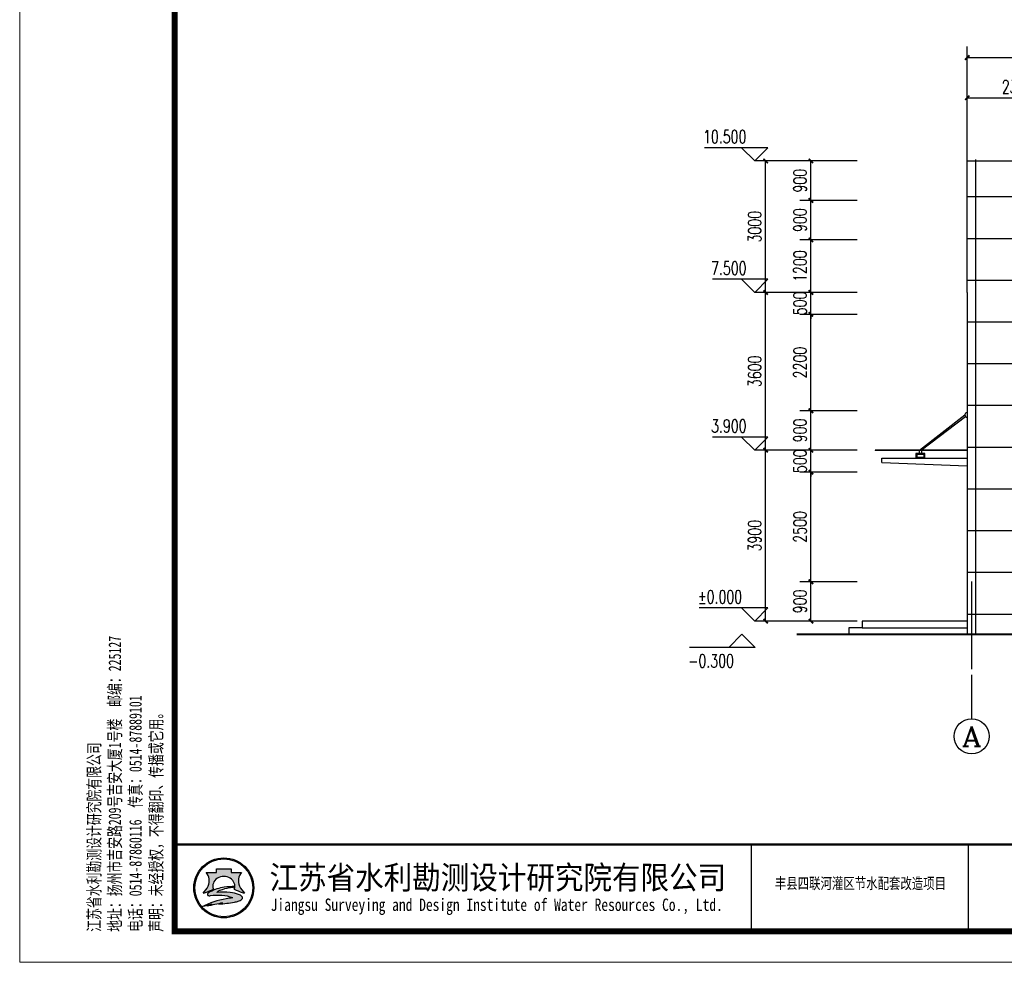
# Model space of a CAD drawing. Extents: x 88237 to 730297, y -11868 to 107702.
# Tile 25 of 49: x 485309 to 507787, y 42769 to 64276. Entities that reach past the tile are written whole.
import ezdxf
from ezdxf.enums import TextEntityAlignment as Align

# ---------------------------------------------------------------- set-up
doc = ezdxf.new("R2010")
doc.units = 0
doc.header["$LTSCALE"] = 1000
doc.header["$MEASUREMENT"] = 0
doc.linetypes.add('DOTE', pattern=[2.4200000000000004, 2, -0.2, 0.02, -0.2])
for name, color, linetype in [('AXIS', 3, 'Continuous'), ('AXIS_TEXT', 7, 'Continuous'), ('DIM_ELEV', 3, 'Continuous'), ('DOTE', 1, 'DOTE'), ('PUB_DIM', 3, 'Continuous'), ('PUB_TEXT', 7, 'Continuous'), ('WINDOW', 4, 'Continuous'), ('x', 6, 'Continuous'), ('图框', 7, 'Continuous')]:
    doc.layers.add(name, color=color, linetype=linetype)
doc.styles.add('_TCH_AXIS', font='COMPLEX', dxfattribs={"bigfont": 'GBCBIG'})
doc.styles.add('_TCH_DIM', font='SIMPLEX', dxfattribs={"bigfont": 'GBCBIG'})
doc.styles.add('_TCH_DIM_T3', font='SIMPLEX', dxfattribs={"width": 0.7058823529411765, "bigfont": 'GBCBIG'})
doc.styles.add('COMPLEX', font='COMPLEX')
doc.styles.add('仿宋', font='FangSong_GB2312.ttf', dxfattribs={"width": 0.7})
doc.styles.add('宋体', font='txt')
doc.dimstyles.new('_TCH_ARCH&&100', dxfattribs={"dimtxt": 297.5, "dimasz": 100, "dimexe": 250, "dimexo": 300, "dimgap": 100, "dimtad": 1, "dimdec": 0, "dimzin": 0, "dimdsep": 46, "dimtxsty": '_TCH_DIM_T3', "dimblk": 'ARCHTICK', "dimcen": 0.09, "dimclrt": 7, "dimazin": 2, "dimtfac": 1, "dimtdec": 0, "dimtix": 1, "dimtmove": 2, "dimatfit": 3, "dimfxl": 1, "dimtolj": 1, "dimtzin": 0, "dimarcsym": 0})

# ---------------------------------------------------------------- blocks, each defined once
blk = doc.blocks.new('_ArchTick')
at = {"color": 0, "linetype": 'ByBlock', "const_width": 0.4}
blk.add_lwpolyline([(-0.5, -0.5), (0.5, 0.5)], dxfattribs=at)
blk = doc.blocks.new('*D442')
at = {"layer": 'Defpoints', "color": 0}
for p in [(502338.6598108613, 61053.21585668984), (503692.3306614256, 61053.21585668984), (503692.3306614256, 58053.21585668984)]:
    blk.add_point(p, dxfattribs=at)
at = {"layer": 'PUB_DIM', "color": 0, "lineweight": -2}
for p, q in [((503392.3306614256, 61053.21585668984), (502088.6598108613, 61053.21585668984)), ((502338.6598108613, 58053.21585668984), (502338.6598108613, 61053.21585668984)), ((503392.3306614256, 58053.21585668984), (502088.6598108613, 58053.21585668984))]:
    blk.add_line(p, q, dxfattribs=at)
at = {"layer": 'PUB_DIM', "color": 0, "lineweight": -2, "xscale": 100, "yscale": 100, "zscale": 100}
for p, rotation in [((502338.6598108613, 61053.21585668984), 90), ((502338.6598108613, 58053.21585668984), 270)]:
    blk.add_blockref('_ArchTick', p, dxfattribs=dict(at, rotation=rotation))
at = {"layer": 'PUB_DIM', "color": 7, "insert": (502089.9098108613, 59553.21585668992), "char_height": 297.5, "attachment_point": 5, "rotation": 90, "style": '_TCH_DIM_T3'}
blk.add_mtext('\\A1;3000', dxfattribs=at)
blk = doc.blocks.new('*D443')
at = {"layer": 'Defpoints', "color": 0}
for p in [(502338.6598108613, 58053.21585668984), (503692.3306614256, 58053.21585668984), (503692.3306614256, 54453.21585668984)]:
    blk.add_point(p, dxfattribs=at)
at = {"layer": 'PUB_DIM', "color": 0, "lineweight": -2}
for p, q in [((503392.3306614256, 58053.21585668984), (502088.6598108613, 58053.21585668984)), ((502338.6598108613, 54453.21585668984), (502338.6598108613, 58053.21585668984)), ((503392.3306614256, 54453.21585668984), (502088.6598108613, 54453.21585668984))]:
    blk.add_line(p, q, dxfattribs=at)
at = {"layer": 'PUB_DIM', "color": 0, "lineweight": -2, "xscale": 100, "yscale": 100, "zscale": 100}
for p, rotation in [((502338.6598108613, 58053.21585668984), 90), ((502338.6598108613, 54453.21585668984), 270)]:
    blk.add_blockref('_ArchTick', p, dxfattribs=dict(at, rotation=rotation))
at = {"layer": 'PUB_DIM', "color": 7, "insert": (502089.9098108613, 56253.21585668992), "char_height": 297.5, "attachment_point": 5, "rotation": 90, "style": '_TCH_DIM_T3'}
blk.add_mtext('\\A1;3600', dxfattribs=at)
blk = doc.blocks.new('*D444')
at = {"layer": 'Defpoints', "color": 0}
for p in [(502338.6598108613, 54453.21585668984), (503692.3306614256, 54453.21585668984), (503692.3306614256, 50553.21585668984)]:
    blk.add_point(p, dxfattribs=at)
at = {"layer": 'PUB_DIM', "color": 0, "lineweight": -2}
for p, q in [((503392.3306614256, 54453.21585668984), (502088.6598108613, 54453.21585668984)), ((502338.6598108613, 50553.21585668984), (502338.6598108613, 54453.21585668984)), ((503392.3306614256, 50553.21585668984), (502088.6598108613, 50553.21585668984))]:
    blk.add_line(p, q, dxfattribs=at)
at = {"layer": 'PUB_DIM', "color": 0, "lineweight": -2, "xscale": 100, "yscale": 100, "zscale": 100}
for p, rotation in [((502338.6598108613, 54453.21585668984), 90), ((502338.6598108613, 50553.21585668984), 270)]:
    blk.add_blockref('_ArchTick', p, dxfattribs=dict(at, rotation=rotation))
at = {"layer": 'PUB_DIM', "color": 7, "insert": (502089.9098108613, 52503.21585668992), "char_height": 297.5, "attachment_point": 5, "rotation": 90, "style": '_TCH_DIM_T3'}
blk.add_mtext('\\A1;3900', dxfattribs=at)
blk = doc.blocks.new('*D445')
at = {"layer": 'Defpoints', "color": 0}
for p in [(522540.030020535, 63412.10226090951), (506940.030020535, 59748.5688322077), (522540.030020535, 59748.5688322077)]:
    blk.add_point(p, dxfattribs=at)
at = {"layer": 'PUB_DIM', "color": 0, "lineweight": -2}
for p, q in [((506940.030020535, 60048.5688322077), (506940.030020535, 63662.10226090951)), ((522540.030020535, 60048.5688322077), (522540.030020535, 63662.10226090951)), ((506940.030020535, 63412.10226090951), (522540.030020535, 63412.10226090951))]:
    blk.add_line(p, q, dxfattribs=at)
at = {"layer": 'PUB_DIM', "color": 0, "lineweight": -2, "xscale": 100, "yscale": 100, "zscale": 100, "rotation": 180}
blk.add_blockref('_ArchTick', (506940.030020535, 63412.10226090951), dxfattribs=at)
at = {"layer": 'PUB_DIM', "color": 0, "lineweight": -2, "xscale": 100, "yscale": 100, "zscale": 100}
blk.add_blockref('_ArchTick', (522540.030020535, 63412.10226090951), dxfattribs=at)
at = {"layer": 'PUB_DIM', "color": 7, "insert": (514740.030020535, 63660.85226090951), "char_height": 297.5, "attachment_point": 5, "style": '_TCH_DIM_T3'}
blk.add_mtext('\\A1;15600', dxfattribs=at)
blk = doc.blocks.new('*D446')
at = {"layer": 'Defpoints', "color": 0}
for p in [(509240.0300205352, 62496.17720130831), (506940.030020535, 60790.88630845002), (509240.0300205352, 60790.88630845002)]:
    blk.add_point(p, dxfattribs=at)
at = {"layer": 'PUB_DIM', "color": 0, "lineweight": -2}
for p, q in [((506940.030020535, 61090.88630845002), (506940.030020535, 62746.17720130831)), ((509240.0300205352, 61090.88630845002), (509240.0300205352, 62746.17720130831)), ((506940.030020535, 62496.17720130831), (509240.0300205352, 62496.17720130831))]:
    blk.add_line(p, q, dxfattribs=at)
at = {"layer": 'PUB_DIM', "color": 0, "lineweight": -2, "xscale": 100, "yscale": 100, "zscale": 100, "rotation": 180}
blk.add_blockref('_ArchTick', (506940.030020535, 62496.17720130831), dxfattribs=at)
at = {"layer": 'PUB_DIM', "color": 0, "lineweight": -2, "xscale": 100, "yscale": 100, "zscale": 100}
blk.add_blockref('_ArchTick', (509240.0300205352, 62496.17720130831), dxfattribs=at)
at = {"layer": 'PUB_DIM', "color": 7, "insert": (508090.0300205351, 62744.92720130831), "char_height": 297.5, "attachment_point": 5, "style": '_TCH_DIM_T3'}
blk.add_mtext('\\A1;2300', dxfattribs=at)
blk = doc.blocks.new('*D451')
at = {"layer": 'Defpoints', "color": 0}
for p in [(503372.0376182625, 61053.21585668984), (504725.7084688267, 61053.21585668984), (504725.7084688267, 60153.21585668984)]:
    blk.add_point(p, dxfattribs=at)
at = {"layer": 'PUB_DIM', "color": 0, "lineweight": -2}
for p, q in [((504425.7084688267, 61053.21585668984), (503122.0376182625, 61053.21585668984)), ((503372.0376182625, 60153.21585668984), (503372.0376182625, 61053.21585668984)), ((504425.7084688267, 60153.21585668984), (503122.0376182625, 60153.21585668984))]:
    blk.add_line(p, q, dxfattribs=at)
at = {"layer": 'PUB_DIM', "color": 0, "lineweight": -2, "xscale": 100, "yscale": 100, "zscale": 100}
for p, rotation in [((503372.0376182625, 61053.21585668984), 90), ((503372.0376182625, 60153.21585668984), 270)]:
    blk.add_blockref('_ArchTick', p, dxfattribs=dict(at, rotation=rotation))
at = {"layer": 'PUB_DIM', "color": 7, "insert": (503123.2876182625, 60603.21585668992), "char_height": 297.5, "attachment_point": 5, "rotation": 90, "style": '_TCH_DIM_T3'}
blk.add_mtext('\\A1;900', dxfattribs=at)
blk = doc.blocks.new('*D452')
at = {"layer": 'Defpoints', "color": 0}
for p in [(503372.0376182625, 60153.21585668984), (504725.7084688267, 60153.21585668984), (504725.7084688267, 59253.21585668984)]:
    blk.add_point(p, dxfattribs=at)
at = {"layer": 'PUB_DIM', "color": 0, "lineweight": -2}
for p, q in [((504425.7084688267, 60153.21585668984), (503122.0376182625, 60153.21585668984)), ((503372.0376182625, 59253.21585668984), (503372.0376182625, 60153.21585668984)), ((504425.7084688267, 59253.21585668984), (503122.0376182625, 59253.21585668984))]:
    blk.add_line(p, q, dxfattribs=at)
at = {"layer": 'PUB_DIM', "color": 0, "lineweight": -2, "xscale": 100, "yscale": 100, "zscale": 100}
for p, rotation in [((503372.0376182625, 60153.21585668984), 90), ((503372.0376182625, 59253.21585668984), 270)]:
    blk.add_blockref('_ArchTick', p, dxfattribs=dict(at, rotation=rotation))
at = {"layer": 'PUB_DIM', "color": 7, "insert": (503123.2876182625, 59703.21585668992), "char_height": 297.5, "attachment_point": 5, "rotation": 90, "style": '_TCH_DIM_T3'}
blk.add_mtext('\\A1;900', dxfattribs=at)
blk = doc.blocks.new('*D453')
at = {"layer": 'Defpoints', "color": 0}
for p in [(503372.0376182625, 59253.21585668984), (504725.7084688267, 59253.21585668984), (504725.7084688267, 58053.21585668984)]:
    blk.add_point(p, dxfattribs=at)
at = {"layer": 'PUB_DIM', "color": 0, "lineweight": -2}
for p, q in [((504425.7084688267, 59253.21585668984), (503122.0376182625, 59253.21585668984)), ((503372.0376182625, 58053.21585668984), (503372.0376182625, 59253.21585668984)), ((504425.7084688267, 58053.21585668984), (503122.0376182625, 58053.21585668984))]:
    blk.add_line(p, q, dxfattribs=at)
at = {"layer": 'PUB_DIM', "color": 0, "lineweight": -2, "xscale": 100, "yscale": 100, "zscale": 100}
for p, rotation in [((503372.0376182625, 59253.21585668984), 90), ((503372.0376182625, 58053.21585668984), 270)]:
    blk.add_blockref('_ArchTick', p, dxfattribs=dict(at, rotation=rotation))
at = {"layer": 'PUB_DIM', "color": 7, "insert": (503123.2876182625, 58653.21585668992), "char_height": 297.5, "attachment_point": 5, "rotation": 90, "style": '_TCH_DIM_T3'}
blk.add_mtext('\\A1;1200', dxfattribs=at)
blk = doc.blocks.new('*D454')
at = {"layer": 'Defpoints', "color": 0}
for p in [(503372.0376182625, 58053.21585668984), (504725.7084688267, 58053.21585668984), (504725.7084688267, 57553.21585668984)]:
    blk.add_point(p, dxfattribs=at)
at = {"layer": 'PUB_DIM', "color": 0, "lineweight": -2}
for p, q in [((504425.7084688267, 58053.21585668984), (503122.0376182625, 58053.21585668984)), ((503372.0376182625, 58053.21585668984), (503372.0376182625, 58153.21585668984)), ((503372.0376182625, 57553.21585668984), (503372.0376182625, 58053.21585668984)), ((504425.7084688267, 57553.21585668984), (503122.0376182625, 57553.21585668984)), ((503372.0376182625, 57553.21585668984), (503372.0376182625, 57453.21585668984))]:
    blk.add_line(p, q, dxfattribs=at)
at = {"layer": 'PUB_DIM', "color": 0, "lineweight": -2, "xscale": 100, "yscale": 100, "zscale": 100}
for p, rotation in [((503372.0376182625, 58053.21585668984), 270), ((503372.0376182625, 57553.21585668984), 90)]:
    blk.add_blockref('_ArchTick', p, dxfattribs=dict(at, rotation=rotation))
at = {"layer": 'PUB_DIM', "color": 7, "insert": (503123.2876182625, 57803.21585668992), "char_height": 297.5, "attachment_point": 5, "rotation": 90, "style": '_TCH_DIM_T3'}
blk.add_mtext('\\A1;500', dxfattribs=at)
blk = doc.blocks.new('*D455')
at = {"layer": 'Defpoints', "color": 0}
for p in [(503372.0376182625, 57553.21585668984), (504725.7084688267, 57553.21585668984), (504725.7084688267, 55353.21585668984)]:
    blk.add_point(p, dxfattribs=at)
at = {"layer": 'PUB_DIM', "color": 0, "lineweight": -2}
for p, q in [((504425.7084688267, 57553.21585668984), (503122.0376182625, 57553.21585668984)), ((503372.0376182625, 55353.21585668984), (503372.0376182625, 57553.21585668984)), ((504425.7084688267, 55353.21585668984), (503122.0376182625, 55353.21585668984))]:
    blk.add_line(p, q, dxfattribs=at)
at = {"layer": 'PUB_DIM', "color": 0, "lineweight": -2, "xscale": 100, "yscale": 100, "zscale": 100}
for p, rotation in [((503372.0376182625, 57553.21585668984), 90), ((503372.0376182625, 55353.21585668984), 270)]:
    blk.add_blockref('_ArchTick', p, dxfattribs=dict(at, rotation=rotation))
at = {"layer": 'PUB_DIM', "color": 7, "insert": (503123.2876182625, 56453.21585668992), "char_height": 297.5, "attachment_point": 5, "rotation": 90, "style": '_TCH_DIM_T3'}
blk.add_mtext('\\A1;2200', dxfattribs=at)
blk = doc.blocks.new('*D456')
at = {"layer": 'Defpoints', "color": 0}
for p in [(503372.0376182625, 55353.21585668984), (504725.7084688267, 55353.21585668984), (504725.7084688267, 54453.21585668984)]:
    blk.add_point(p, dxfattribs=at)
at = {"layer": 'PUB_DIM', "color": 0, "lineweight": -2}
for p, q in [((504425.7084688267, 55353.21585668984), (503122.0376182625, 55353.21585668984)), ((503372.0376182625, 54453.21585668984), (503372.0376182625, 55353.21585668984)), ((504425.7084688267, 54453.21585668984), (503122.0376182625, 54453.21585668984))]:
    blk.add_line(p, q, dxfattribs=at)
at = {"layer": 'PUB_DIM', "color": 0, "lineweight": -2, "xscale": 100, "yscale": 100, "zscale": 100}
for p, rotation in [((503372.0376182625, 55353.21585668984), 90), ((503372.0376182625, 54453.21585668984), 270)]:
    blk.add_blockref('_ArchTick', p, dxfattribs=dict(at, rotation=rotation))
at = {"layer": 'PUB_DIM', "color": 7, "insert": (503123.2876182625, 54903.21585668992), "char_height": 297.5, "attachment_point": 5, "rotation": 90, "style": '_TCH_DIM_T3'}
blk.add_mtext('\\A1;900', dxfattribs=at)
blk = doc.blocks.new('*D457')
at = {"layer": 'Defpoints', "color": 0}
for p in [(503372.0376182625, 54453.21585668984), (504725.7084688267, 54453.21585668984), (504725.7084688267, 53953.21585668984)]:
    blk.add_point(p, dxfattribs=at)
at = {"layer": 'PUB_DIM', "color": 0, "lineweight": -2}
for p, q in [((504425.7084688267, 54453.21585668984), (503122.0376182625, 54453.21585668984)), ((503372.0376182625, 54453.21585668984), (503372.0376182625, 54553.21585668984)), ((503372.0376182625, 53953.21585668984), (503372.0376182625, 54453.21585668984)), ((504425.7084688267, 53953.21585668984), (503122.0376182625, 53953.21585668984)), ((503372.0376182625, 53953.21585668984), (503372.0376182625, 53853.21585668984))]:
    blk.add_line(p, q, dxfattribs=at)
at = {"layer": 'PUB_DIM', "color": 0, "lineweight": -2, "xscale": 100, "yscale": 100, "zscale": 100}
for p, rotation in [((503372.0376182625, 54453.21585668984), 270), ((503372.0376182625, 53953.21585668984), 90)]:
    blk.add_blockref('_ArchTick', p, dxfattribs=dict(at, rotation=rotation))
at = {"layer": 'PUB_DIM', "color": 7, "insert": (503123.2876182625, 54203.21585668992), "char_height": 297.5, "attachment_point": 5, "rotation": 90, "style": '_TCH_DIM_T3'}
blk.add_mtext('\\A1;500', dxfattribs=at)
blk = doc.blocks.new('*D458')
at = {"layer": 'Defpoints', "color": 0}
for p in [(503372.0376182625, 53953.21585668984), (504725.7084688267, 53953.21585668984), (504725.7084688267, 51453.21585668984)]:
    blk.add_point(p, dxfattribs=at)
at = {"layer": 'PUB_DIM', "color": 0, "lineweight": -2}
for p, q in [((504425.7084688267, 53953.21585668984), (503122.0376182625, 53953.21585668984)), ((503372.0376182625, 51453.21585668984), (503372.0376182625, 53953.21585668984)), ((504425.7084688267, 51453.21585668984), (503122.0376182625, 51453.21585668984))]:
    blk.add_line(p, q, dxfattribs=at)
at = {"layer": 'PUB_DIM', "color": 0, "lineweight": -2, "xscale": 100, "yscale": 100, "zscale": 100}
for p, rotation in [((503372.0376182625, 53953.21585668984), 90), ((503372.0376182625, 51453.21585668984), 270)]:
    blk.add_blockref('_ArchTick', p, dxfattribs=dict(at, rotation=rotation))
at = {"layer": 'PUB_DIM', "color": 7, "insert": (503123.2876182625, 52703.21585668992), "char_height": 297.5, "attachment_point": 5, "rotation": 90, "style": '_TCH_DIM_T3'}
blk.add_mtext('\\A1;2500', dxfattribs=at)
blk = doc.blocks.new('*D459')
at = {"layer": 'Defpoints', "color": 0}
for p in [(503372.0376182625, 51453.21585668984), (504725.7084688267, 51453.21585668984), (504725.7084688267, 50553.21585668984)]:
    blk.add_point(p, dxfattribs=at)
at = {"layer": 'PUB_DIM', "color": 0, "lineweight": -2}
for p, q in [((504425.7084688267, 51453.21585668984), (503122.0376182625, 51453.21585668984)), ((503372.0376182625, 50553.21585668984), (503372.0376182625, 51453.21585668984)), ((504425.7084688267, 50553.21585668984), (503122.0376182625, 50553.21585668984))]:
    blk.add_line(p, q, dxfattribs=at)
at = {"layer": 'PUB_DIM', "color": 0, "lineweight": -2, "xscale": 100, "yscale": 100, "zscale": 100}
for p, rotation in [((503372.0376182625, 51453.21585668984), 90), ((503372.0376182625, 50553.21585668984), 270)]:
    blk.add_blockref('_ArchTick', p, dxfattribs=dict(at, rotation=rotation))
at = {"layer": 'PUB_DIM', "color": 7, "insert": (503123.2876182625, 51003.21585668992), "char_height": 297.5, "attachment_point": 5, "rotation": 90, "style": '_TCH_DIM_T3'}
blk.add_mtext('\\A1;900', dxfattribs=at)
blk = doc.blocks.new('_AXISO')
blk.add_circle((0, 0), 0.5)
at = {"layer": 'AXIS_TEXT', "style": 'COMPLEX', "width": 1.041666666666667}
blk.add_attdef('A', text='', height=0.56, dxfattribs=at).set_placement((-0.25, -0.28), (0.25, -0.28), align=Align.FIT)
blk = doc.blocks.new('d4trtg')
h = blk.add_hatch(color=152)
h.dxf.hatch_style = 1
h.paths.add_polyline_path([(654246.3193193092, 3899725.409078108, 1), (654149.4769673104, 3899725.409078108, 1)])
h.paths.add_polyline_path([(654244.689577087, 3899725.409078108, 1), (654151.1067095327, 3899725.409078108, 1)], flags=16)
h = blk.add_hatch(color=152)
h.dxf.hatch_style = 1
edge = h.paths.add_edge_path()
edge.add_arc((654216.7300615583, 3899701.144012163), 14.62686968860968, 43.31770961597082, 70.37003522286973)
edge.add_arc((654202.9245894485, 3899662.43781051), 55.72140833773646, 70.37003522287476, 84.52854590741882)
edge.add_arc((654197.052297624, 3899601.131590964), 117.3082280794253, 84.5285459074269, 95.17746754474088)
edge.add_arc((654198.4691254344, 3899704.113250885), 18.32576248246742, 111.7965680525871, 130.9174013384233, ccw=False)
edge.add_arc((654217.4394684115, 3899656.675769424), 69.41576698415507, 98.84274785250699, 111.79656805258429, ccw=False)
edge.add_arc((654228.1102754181, 3899588.085080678), 138.8315339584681, 95.21036804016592, 98.84274785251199, ccw=False)
edge.add_ellipse((654197.8981433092, 3899728.334977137), major_axis=(-17.7501498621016, 0), ratio=0.8776980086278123, start_angle=172.6538623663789, end_angle=176.9129867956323)
edge.add_arc((654213.8325542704, 3899624.955280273), 102.5563365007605, 88.99992913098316, 98.52267106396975)
edge.add_arc((654209.8965974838, 3899651.220285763), 75.99805588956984, 98.5226710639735, 116.8491039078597)
edge.add_arc((654181.1331357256, 3899708.041207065), 12.31168505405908, 116.8491039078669, 139.2900683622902)
edge.add_arc((654173.2830714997, 3899714.795695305), 1.955690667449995, 139.2900683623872, 263.050638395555)
edge.add_arc((654175.1158058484, 3899729.831970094), 17.10324739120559, 263.0506383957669, 272.136251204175)
edge.add_arc((654186.8001782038, 3899416.594006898), 296.3525647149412, 88.46268833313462, 92.13625120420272, ccw=False)
edge.add_arc((654193.3818121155, 3899661.833379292), 51.02489061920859, 68.07113774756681, 88.46268833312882, ccw=False)
edge.add_arc((654234.506227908, 3899496.08092722), 214.2253735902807, 95.91294384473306, 98.79521578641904)
edge.add_arc((654220.8241236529, 3899584.51078353), 124.7433113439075, 98.79521578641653, 117.8496747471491)
edge.add_arc((654806.2087627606, 3897318.850026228), 2461.597634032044, 104.7703900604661, 105.15790668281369, ccw=False)
edge.add_line((654178.6340996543, 3899699.104834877), (654170.5934602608, 3899695.844113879))
edge.add_arc((654384.3496151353, 3898723.49134639), 995.5709910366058, 100.90627282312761, 102.39834375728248, ccw=False)
edge.add_line((654195.9846486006, 3899701.080338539), (654189.8745459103, 3899699.193213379))
edge.add_arc((654166.7652083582, 3899985.305806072), 287.044347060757, 274.6177604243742, 279.6944367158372)
edge.add_arc((654207.3949546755, 3899747.472955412), 45.76599921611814, 279.694436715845, 287.6119267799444)
edge.add_arc((654216.243616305, 3899719.598572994), 16.52082853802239, 287.6119267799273, 311.5140981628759)
edge.add_arc((654225.3686800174, 3899709.289677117), 2.753471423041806, 311.5140981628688, 403.3177096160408)
edge = h.paths.add_edge_path()
edge.add_arc((654242.1391779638, 3899736.786777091), 20.67819482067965, 138.9741968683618, 204.1180883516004, ccw=False)
edge.add_line((654226.5392573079, 3899750.359920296), (654209.5567490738, 3899750.359920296))
edge.add_line((654209.5567490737, 3899750.359920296), (654209.5567490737, 3899756.23053299))
edge.add_line((654209.5567490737, 3899756.23053299), (654186.2395375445, 3899756.23053299))
edge.add_line((654186.2395375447, 3899756.23053299), (654186.2395375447, 3899750.359920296))
edge.add_line((654186.2395375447, 3899750.359920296), (654169.2570293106, 3899750.359920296))
edge.add_arc((654153.6571086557, 3899736.786777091), 20.67819482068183, -24.118088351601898, 41.0258031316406, ccw=False)
edge.add_arc((654138.2813983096, 3899743.670490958), 37.52449961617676, 314.34412131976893, 335.8819116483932, ccw=False)
edge.add_arc((654157.8406418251, 3899747.198545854), 31.08765203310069, 282.3877277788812, 290.1465811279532)
edge.add_arc((654127.1774852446, 3899830.778947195), 120.1152469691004, 290.1465811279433, 296.6495194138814)
edge.add_ellipse((654197.8981433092, 3899728.334977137), major_axis=(-17.7501498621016, 0), ratio=0.8776980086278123, start_angle=176.9129867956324, end_angle=378.37473811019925, ccw=False)
edge.add_ellipse((654197.8981433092, 3899728.334977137), major_axis=(-17.7501498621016, 0), ratio=0.8776980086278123, start_angle=172.653862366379, end_angle=176.9129867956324, ccw=False)
edge.add_ellipse((654197.8981433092, 3899728.334977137), major_axis=(-17.7501498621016, 0), ratio=0.8776980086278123, start_angle=161.6252618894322, end_angle=172.653862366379, ccw=False)
edge.add_arc((654268.6188013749, 3899830.778947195), 120.1152469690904, 243.3504805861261, 249.853418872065)
edge.add_arc((654237.9556447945, 3899747.198545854), 31.08765203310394, 249.8534188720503, 257.61227222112)
edge.add_arc((654257.5148883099, 3899743.670490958), 37.52449961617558, 204.1180883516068, 225.6558786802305, ccw=False)
at = {"lineweight": 0}
for p, q in [((653868.4004973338, 3899605.327936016), (653868.4004973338, 3902577.336202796)), ((658071.2404705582, 3899605.327936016), (653868.4004973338, 3899605.327936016))]:
    blk.add_line(p, q, dxfattribs=at)
for p, q in [((655049.1983945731, 3899795.456410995), (655049.1983945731, 3899655.361745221)), ((655399.4350590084, 3899795.456410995), (655399.4350590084, 3899655.361745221))]:
    blk.add_line(p, q)
at = {"lineweight": 0, "const_width": 10.0067618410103}
blk.add_lwpolyline([(654118.5695433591, 3902527.302393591), (658021.2066613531, 3902527.302393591), (658021.2066613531, 3899655.361745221), (654118.5695433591, 3899655.361745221)], close=True, dxfattribs=at)
at = {"lineweight": 0, "const_width": 4.002704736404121}
blk.add_lwpolyline([(658021.2066613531, 3899795.456410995), (654118.5695433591, 3899795.456410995)], dxfattribs=at)
at = {"color": 152}
for points in [[(654181.0529832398, 3899723.423913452, -0.02838203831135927), (654168.5479460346, 3899718.013005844, -0.03386732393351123), (654164.5097554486, 3899716.834668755, 0.09425397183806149), (654172.5302050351, 3899728.337281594, 0.2921547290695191), (654169.2570293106, 3899750.359920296), (654186.2395375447, 3899750.359920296), (654186.2395375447, 3899756.23053299), (654209.5567490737, 3899756.23053299), (654209.5567490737, 3899750.359920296), (654226.5392573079, 3899750.359920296, 0.29215472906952), (654223.2660815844, 3899728.337281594, 0.09425397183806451), (654231.2865311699, 3899716.834668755, -0.03386732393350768), (654227.2483405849, 3899718.013005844, -0.02838203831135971), (654214.7433033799, 3899723.423913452)], [(654215.6225359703, 3899727.495994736, 0.04157472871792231), (654198.6336295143, 3899726.379117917, 0.08013502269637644), (654175.5726574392, 3899719.025681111, 0.09823132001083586), (654171.8006163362, 3899716.071255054, 0.599439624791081), (654173.0464484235, 3899712.85437217, 0.03966424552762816), (654175.7533461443, 3899712.7406093, -0.01603031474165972), (654194.7507043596, 3899712.839904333, -0.08921046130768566), (654212.4373190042, 3899709.166529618, 0.01257694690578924), (654201.7504573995, 3899707.787257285, 0.08333285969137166), (654162.549863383, 3899694.805861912, -0.001690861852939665), (654178.6340996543, 3899699.104834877), (654170.5934602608, 3899695.844113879, -0.006510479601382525), (654195.9846486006, 3899701.080338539), (654189.8745459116, 3899699.193213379, 0.02215480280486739), (654215.101659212, 3899702.360502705, 0.03456031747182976), (654221.242295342, 3899703.852113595, 0.1046726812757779), (654227.1936927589, 3899707.227897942, 0.4234638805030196), (654227.3719977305, 3899711.178677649, 0.1185893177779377), (654221.6438736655, 3899714.920795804, 0.06185687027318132), (654208.2376153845, 3899717.905342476, 0.04649815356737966), (654186.4662944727, 3899717.961197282, -0.08362449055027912), (654191.6645458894, 3899721.128869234, -0.05658197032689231), (654206.7686614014, 3899725.266458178, -0.01585057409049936), (654215.5025964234, 3899726.342960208)]]:
    blk.add_lwpolyline(points, format="xyb", dxfattribs=at)
for radius in [48.42117599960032, 46.79143377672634]:
    blk.add_circle((654197.8981433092, 3899725.409078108), radius, dxfattribs=at)
blk.add_arc((654217.4394684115, 3899656.675769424), 69.41576698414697, 98.8427478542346, 111.796568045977, dxfattribs=at)
for start_param, end_param in [(2.820892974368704, 6.603884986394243), (3.013378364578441, 3.087714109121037)]:
    blk.add_ellipse((654197.8981433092, 3899728.334977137), major_axis=(-17.7501498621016, 0), ratio=0.8776980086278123, start_param=start_param, end_param=end_param, dxfattribs=at)
at = {"style": '宋体'}
for s, height, width, p in [('江苏省水利勘测设计研究院有限公司', 37.52535690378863, 0.9, (654640.1952124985, 3899742.929376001)), ('丰县四联河灌区节水配套改造项目', 18.01217131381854, 0.75, (655225.535190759, 3899732.922628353)), ('Jiangsu Surveying and Design Institute of Water Resources Co., Ltd.', 20.0135236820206, 0.8, (654638.4727689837, 3899695.522921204))]:
    blk.add_text(s, height=height, dxfattribs=dict(at, width=width)).set_placement(p, align=Align.MIDDLE)
at = {"insert": (654101.5093347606, 3899654.544439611), "char_height": 20.0135236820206, "attachment_point": 7, "rotation": 90, "style": '仿宋'}
blk.add_mtext('江苏省水利勘测设计研究院有限公司\\P地址：扬州市吉安路209号吉安大厦1号楼  邮编：225127\\P电话：0514-87860116  传真：0514-87889101\\P声明：未经授权，不得翻印、传播或它用。', dxfattribs=at)

msp = doc.modelspace()

# ---------------------------------------------------------------- hatches: boundary and pattern name
h = msp.add_hatch()
h.set_pattern_fill('ANSI37', color=18, scale=600, angle=45, style=0)
h.set_pattern_definition([(90, (443318.4183970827, -378863.1975193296), (-952.5, 1.70530256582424e-13), []), (180, (443318.4183970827, -378863.1975193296), (-1.70530256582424e-13, -952.5), [])])
h.paths.add_polyline_path([(508646.4183970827, 61053.21585668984), (506940.030020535, 61090.88630845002), (506940.030020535, 58053.2158566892), (506940.030020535, 50253.21585668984), (521940.030020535, 50253.21585668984), (521940.030020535, 58053.21585668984), (522540.030020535, 58053.21585668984), (522540.030020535, 59253.21585668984), (522540.030020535, 61053.21585668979), (521754.4183970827, 61053.21585668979), (521130.9183970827, 61053.21585668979), (520784.4183970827, 61053.21585668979), (518393.4183970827, 61053.21585668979), (517640.030020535, 61053.21585668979), (511840.030020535, 61053.21585668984), (511390.9183970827, 61053.21585668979), (509240.030020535, 61053.21585668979)])
h.paths.add_polyline_path([(513739.5300205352, 57553.21585668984), (515739.5300205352, 57553.21585668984), (515739.5300205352, 55353.21585668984), (513739.5300205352, 55353.21585668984)], flags=16)
h.paths.add_polyline_path([(515739.5300205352, 51453.21585668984), (515739.5300205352, 53953.21585668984), (513739.5300205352, 53953.21585668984), (513739.5300205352, 51453.21585668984)], flags=16)

# ---------------------------------------------------------------- linework, layer by layer
at = {"color": 252}
for q in [(506940.030020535, 61053.21585668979), (506940.030020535, 50253.21585668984)]:
    msp.add_line((506940.030020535, 58053.2158566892), q, dxfattribs=at)
for p, q in [((506940.030020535, 61053.21585668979), (522540.030020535, 61053.21585668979)), ((504540.030020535, 50403.21585668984), (506940.030020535, 50403.21585668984))]:
    msp.add_line(p, q)
msp.add_lwpolyline([(506940.030020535, 50553.21585668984), (504540.030020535, 50553.21585668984), (504540.030020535, 50403.21585668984), (504240.030020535, 50403.21585668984), (504240.030020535, 50253.21585668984)])
at = {"const_width": 50}
msp.add_lwpolyline([(523142.5458317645, 50253.21585668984), (503048.2673674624, 50253.21585668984)], dxfattribs=at)
at = {"layer": 'AXIS'}
msp.add_line((507040.030020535, 49325.78463457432), (507040.030020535, 48325.78463457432), dxfattribs=at)
at = {"layer": 'DIM_ELEV'}
for p, q in [((502388.6598108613, 61353.21585668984), (500938.6598108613, 61353.21585668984)), ((502088.6598108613, 61053.21585668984), (501788.6598108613, 61353.21585668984)), ((502088.6598108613, 61053.21585668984), (502388.6598108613, 61353.21585668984)), ((502388.6598108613, 58353.21585668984), (501122.6598108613, 58353.21585668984)), ((502088.6598108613, 58053.21585668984), (501788.6598108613, 58353.21585668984)), ((502088.6598108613, 58053.21585668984), (502388.6598108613, 58353.21585668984)), ((502388.6598108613, 54753.21585668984), (501122.6598108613, 54753.21585668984)), ((502088.6598108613, 54453.21585668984), (501788.6598108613, 54753.21585668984)), ((502088.6598108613, 54453.21585668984), (502388.6598108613, 54753.21585668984)), ((502388.6598108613, 50853.21585668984), (500823.6598108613, 50853.21585668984)), ((502088.6598108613, 50553.21585668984), (501788.6598108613, 50853.21585668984)), ((502088.6598108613, 50553.21585668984), (502388.6598108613, 50853.21585668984)), ((501796.1333455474, 50253.21585668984), (501496.1333455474, 49953.21585668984)), ((501796.1333455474, 50253.21585668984), (502096.1333455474, 49953.21585668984)), ((502096.1333455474, 49953.21585668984), (500600.1333455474, 49953.21585668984))]:
    msp.add_line(p, q, dxfattribs=at)
at = {"layer": 'DOTE'}
msp.add_line((507040.030020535, 51456.61060342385), (507040.030020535, 49325.78463457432), dxfattribs=at)
at = {"layer": 'WINDOW'}
for p, q in [((505851.7629986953, 54453.2158566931), (506885.8946251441, 55257.16057957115)), ((505891.7629986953, 54453.2158566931), (506901.2488186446, 55221.81178482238)), ((506940.030020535, 54453.21585668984), (504839.8200760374, 54453.21585665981)), ((504839.8200760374, 54453.21585665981), (504839.8200760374, 54443.21585665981)), ((506940.030020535, 54443.21585668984), (504839.8200760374, 54443.21585665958))]:
    msp.add_line(p, q, dxfattribs=at)
msp.add_lwpolyline([(505842.2817614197, 54443.21585669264), (505842.2817614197, 54378.59532743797), (505900.8243464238, 54378.59532743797), (505900.8243464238, 54443.21585669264)], dxfattribs=at)
for points in [[(505975.1401622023, 54378.59532743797), (505767.9659456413, 54378.59532743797), (505767.9659456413, 54271.03545289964), (505975.1401622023, 54271.03545289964)], [(505955.1401622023, 54358.59532743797), (505787.9659456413, 54358.59532743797), (505787.9659456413, 54291.03545289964), (505955.1401622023, 54291.03545289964)]]:
    msp.add_lwpolyline(points, close=True, dxfattribs=at)
msp.add_arc((506940.030020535, 55259.66592841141), 54.1933372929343, 90, 270, dxfattribs=at)
at = {"layer": 'x'}
for p, q in [((504990.2153597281, 54271.03545289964), (506940.030020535, 54271.03545289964)), ((504990.2153597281, 54171.03545289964), (504990.2153597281, 54271.03545289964)), ((504990.2153597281, 54171.03545289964), (506940.030020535, 54093.25224733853))]:
    msp.add_line(p, q, dxfattribs=at)

# ---------------------------------------------------------------- block references
at = {"layer": 'AXIS'}
ref = msp.add_blockref('_AXISO', (507040.030020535, 47925.78463457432), dxfattribs=dict(at, xscale=800, yscale=800, zscale=800))
ref.add_attrib('A', 'A', dxfattribs={"layer": 'AXIS_TEXT', "height": 452.5483399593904, "style": '_TCH_AXIS', "width": 1.166666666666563}).set_placement((506813.7558505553, 47699.51046459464), (507266.3041905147, 47699.51046459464), align=Align.FIT)
at = {"layer": '图框', "xscale": 14.14285799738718, "yscale": 14.14285801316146, "zscale": 14.142858}
msp.add_blockref('d4trtg', (-8762259.086065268, -55108795.53352755), dxfattribs=at)

# ---------------------------------------------------------------- texts
at = {"layer": 'PUB_TEXT', "style": '_TCH_DIM', "width": 0.7058823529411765}
for s, p in [('10.500', (500908.6598108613, 61458.21585668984)), ('7.500', (501092.6598108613, 58458.21585668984)), ('3.900', (501092.6598108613, 54858.21585668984)), ('%%P0.000', (500793.6598108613, 50958.21585668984)), ('-0.300', (500570.1333455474, 49498.21585668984))]:
    msp.add_text(s, height=297.5, dxfattribs=at).set_placement(p)

# ---------------------------------------------------------------- dimensions: what is measured, and where the dimension line sits
at = {"layer": 'PUB_DIM'}
for p1, p2, distance, picture, middle in [((506940.030020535, 59748.5688322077), (522540.030020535, 59748.5688322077), 3663.533428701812, '*D445', (514740.030020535, 63660.85226090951)), ((506940.030020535, 60790.88630845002), (509240.0300205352, 60790.88630845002), 1705.290892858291, '*D446', (508090.0300205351, 62744.92720130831)), ((503692.3306614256, 58053.21585668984), (503692.3306614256, 61053.21585668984), 1353.6708505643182, '*D442', (502089.9098108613, 59553.21585668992)), ((504725.7084688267, 60153.21585668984), (504725.7084688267, 61053.21585668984), 1353.6708505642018, '*D451', (503123.2876182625, 60603.21585668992)), ((504725.7084688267, 59253.21585668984), (504725.7084688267, 60153.21585668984), 1353.6708505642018, '*D452', (503123.2876182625, 59703.21585668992)), ((504725.7084688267, 58053.21585668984), (504725.7084688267, 59253.21585668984), 1353.6708505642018, '*D453', (503123.2876182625, 58653.21585668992)), ((503692.3306614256, 54453.21585668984), (503692.3306614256, 58053.21585668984), 1353.6708505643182, '*D443', (502089.9098108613, 56253.21585668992)), ((504725.7084688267, 57553.21585668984), (504725.7084688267, 58053.21585668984), 1353.6708505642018, '*D454', (503123.2876182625, 57803.21585668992)), ((504725.7084688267, 55353.21585668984), (504725.7084688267, 57553.21585668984), 1353.6708505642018, '*D455', (503123.2876182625, 56453.21585668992)), ((504725.7084688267, 54453.21585668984), (504725.7084688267, 55353.21585668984), 1353.6708505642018, '*D456', (503123.2876182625, 54903.21585668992)), ((503692.3306614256, 50553.21585668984), (503692.3306614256, 54453.21585668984), 1353.6708505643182, '*D444', (502089.9098108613, 52503.21585668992)), ((504725.7084688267, 53953.21585668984), (504725.7084688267, 54453.21585668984), 1353.6708505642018, '*D457', (503123.2876182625, 54203.21585668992)), ((504725.7084688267, 51453.21585668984), (504725.7084688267, 53953.21585668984), 1353.6708505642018, '*D458', (503123.2876182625, 52703.21585668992)), ((504725.7084688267, 50553.21585668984), (504725.7084688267, 51453.21585668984), 1353.6708505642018, '*D459', (503123.2876182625, 51003.21585668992))]:
    dim = msp.add_aligned_dim(p1=p1, p2=p2, distance=distance, dimstyle='_TCH_ARCH&&100', dxfattribs=at)
    dim.commit()
    dim.dimension.update_dxf_attribs({"geometry": picture, "text_midpoint": middle})

doc.saveas('drawing.dxf')
